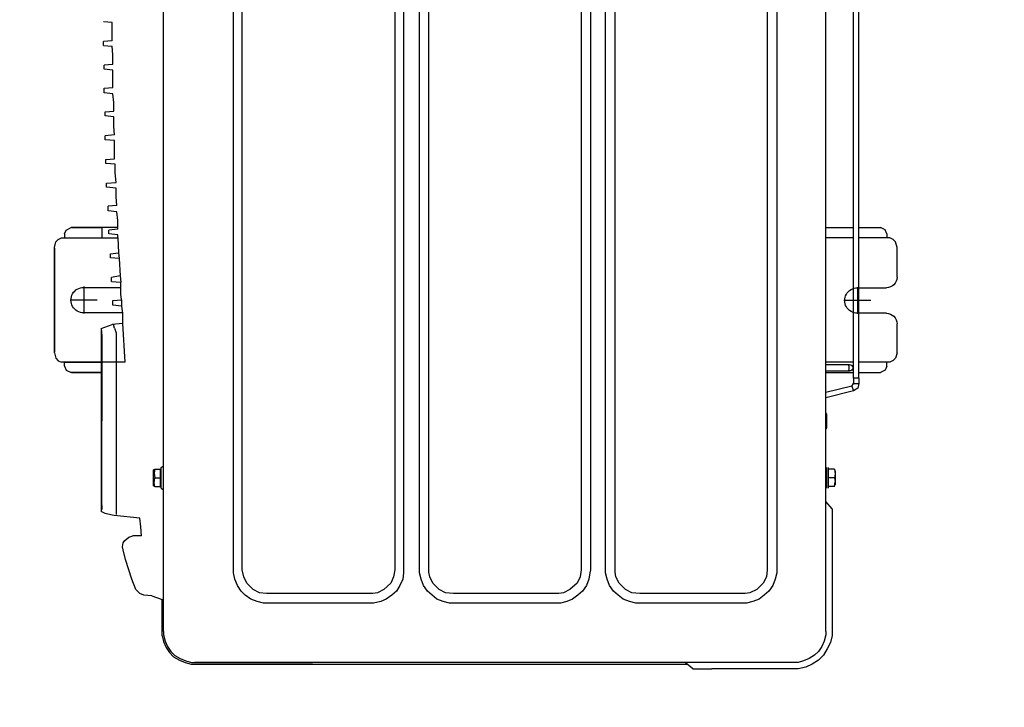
# Model space of a CAD drawing. Header units: millimetres. Extents: x 294088 to 335272, y 35511 to 100072.
# Tile 4 of 7: x 307613 to 308046, y 49267 to 49570. Entities that reach past the tile are written whole.
import ezdxf
from ezdxf import colors
from ezdxf.entities.mleader import LeaderData, LeaderLine
from ezdxf.math import Vec2, Vec3

# ---------------------------------------------------------------- set-up
doc = ezdxf.new("R2010")
doc.units = ezdxf.units.MM
doc.layers.add('__B_OPIS', color=10, linetype='Continuous', lineweight=25)
doc.layers.add('P', color=7, linetype='Continuous')
doc.styles.add('STYL1', font='SIMPLEX.SHX', dxfattribs={"width": 0.8})

# ---------------------------------------------------------------- blocks, each defined once
blk = doc.blocks.new('_None')
blk = doc.blocks.new('jz.')
at = {"layer": 'P'}
for p, q in [((26283.07988066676, 26886.76700115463), (26283.07985877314, 26885.27469557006)), ((26283.15579963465, 26886.92100250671), (26283.07988066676, 26886.76700115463)), ((26283.2707609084, 26887.03596040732), (26283.15579963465, 26886.92100250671)), ((26283.53972407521, 26887.11187316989), (26283.2707609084, 26887.03596040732)), ((26283.53972407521, 26887.11187316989), (26284.9351724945, 26887.11185269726)), ((26287.18731415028, 26887.11181965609), (26288.62614354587, 26887.11179854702)), ((26288.62614354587, 26887.11179854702), (26288.89510448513, 26887.03587789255)), ((26288.89510448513, 26887.03587789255), (26289.01006238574, 26886.9209166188)), ((26289.01006238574, 26886.9209166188), (26289.08597683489, 26886.76691303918)), ((26289.08597683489, 26886.76691303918), (26289.08595494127, 26885.27460745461)), ((26282.58314659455, 26885.27470285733), (26282.58316174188, 26886.30717009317)), ((26282.69812470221, 26886.53708758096), (26282.58316174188, 26886.30717009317)), ((26282.88900214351, 26886.61517053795), (26282.69812470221, 26886.53708758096)), ((26282.88900214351, 26886.61517053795), (26283.07987843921, 26886.6151677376)), ((26285.44739499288, 26886.59961516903), (26285.44737442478, 26885.19765960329)), ((26286.67505605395, 26885.19764159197), (26286.67507662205, 26886.59959715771)), ((26289.27685090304, 26886.6150768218), (26289.08597460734, 26886.61507962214)), ((26289.27685090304, 26886.6150768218), (26289.46772605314, 26886.53698826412)), ((26289.46772605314, 26886.53698826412), (26289.58268226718, 26886.30706740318)), ((26289.58266711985, 26885.27460016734), (26289.58268226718, 26886.30706740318)), ((26286.0623092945, 26885.84728070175), (26286.06229023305, 26884.54802046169)), ((26281.70250882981, 26885.00575372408), (26281.35761043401, 26883.66745566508)), ((26281.93025784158, 26884.92983367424), (26281.62440343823, 26883.66745175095)), ((26281.82405230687, 26885.21566629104), (26281.70250882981, 26885.00575372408)), ((26281.93025784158, 26884.92983367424), (26281.70250882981, 26885.00575372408)), ((26282.04522248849, 26885.27471074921), (26281.82405230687, 26885.21566629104)), ((26281.93025784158, 26884.92983367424), (26282.04521854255, 26885.00574869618)), ((26282.04521854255, 26885.00574869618), (26282.04522248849, 26885.27471074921)), ((26282.31418059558, 26885.00574475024), (26282.04521854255, 26885.00574869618)), ((26282.31418454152, 26885.27470680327), (26282.04522248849, 26885.27471074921)), ((26282.31418454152, 26885.27470680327), (26282.31418059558, 26885.00574475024)), ((26282.31418059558, 26885.00574475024), (26282.81089277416, 26885.00573746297)), ((26282.31418454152, 26885.27470680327), (26310.54869296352, 26885.27429257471)), ((26282.58312301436, 26883.66743768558), (26282.58314264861, 26885.0057408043)), ((26282.65903972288, 26883.6674365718), (26282.65905663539, 26884.8202214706)), ((26282.81089277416, 26885.00573746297), (26310.54868901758, 26885.00533052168)), ((26282.96487560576, 26883.66743208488), (26282.96489251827, 26884.82021698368)), ((26283.0798548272, 26885.00573351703), (26283.07983519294, 26883.66743039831)), ((26286.71301442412, 26885.19872555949), (26285.41375418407, 26885.19874462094)), ((26289.08595099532, 26885.00564540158), (26289.08593136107, 26883.66734228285)), ((26289.58264353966, 26883.66733499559), (26289.58266317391, 26885.00563811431)), ((26269.53412871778, 26883.89754830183), (26269.22829057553, 26883.7435503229)), ((26269.87900859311, 26883.97345995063), (26269.53412871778, 26883.89754830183)), ((26270.06988488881, 26883.97345715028), (26269.87900859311, 26883.97345995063)), ((26275.08255669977, 26883.97338360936), (26270.06988488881, 26883.97345715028)), ((26275.99207830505, 26883.97337026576), (26275.08255669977, 26883.97338360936)), ((26275.99207830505, 26883.97337026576), (26276.3604670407, 26883.66752897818)), ((26277.07157614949, 26884.08831401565), (26277.07157223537, 26883.82152101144)), ((26277.07157614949, 26884.08831401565), (26277.30149589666, 26884.12735352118)), ((26277.83725095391, 26884.12734566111), (26277.14749343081, 26884.12735578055)), ((26277.49237161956, 26884.08830784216), (26277.30149589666, 26884.12735352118)), ((26277.49237161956, 26884.08830784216), (26277.49236770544, 26883.82151483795)), ((26277.68324848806, 26884.12734792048), (26277.49237161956, 26884.08830784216)), ((26277.91316708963, 26884.08830166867), (26277.68324848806, 26884.12734792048)), ((26277.91316708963, 26884.08830166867), (26277.91316317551, 26883.82150866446)), ((26268.9224518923, 26883.55267851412), (26268.69252934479, 26883.32276271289)), ((26269.22829057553, 26883.7435503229), (26268.9224518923, 26883.55267851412)), ((26269.34324624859, 26883.47675563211), (26269.11332481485, 26883.3227565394)), ((26269.34324624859, 26883.47675563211), (26269.11332481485, 26883.3227565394)), ((26269.6122099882, 26883.59171127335), (26269.34324624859, 26883.47675563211)), ((26269.6122099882, 26883.59171127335), (26269.34324624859, 26883.47675563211)), ((26269.91804698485, 26883.66762349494), (26269.6122099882, 26883.59171127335)), ((26269.91804698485, 26883.66762349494), (26269.6122099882, 26883.59171127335)), ((26270.06988040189, 26883.6676212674), (26269.91804698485, 26883.66762349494)), ((26270.06988040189, 26883.6676212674), (26269.91804698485, 26883.66762349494)), ((26270.06988040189, 26883.6676212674), (26357.04622634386, 26883.66627188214)), ((26277.98907819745, 26883.70654796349), (26276.99565384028, 26883.70656253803)), ((26277.98907931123, 26883.78246467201), (26276.99565495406, 26883.78247924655)), ((26277.03252709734, 26883.66751911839), (26277.2624462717, 26883.66751574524)), ((26277.2624462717, 26883.66751574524), (26277.72228462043, 26883.66750899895)), ((26277.49236544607, 26883.6675123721), (26277.2624462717, 26883.66751574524)), ((26277.72228462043, 26883.66750899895), (26277.49236544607, 26883.6675123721)), ((26277.75915845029, 26883.66750845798), (26277.95003474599, 26883.66750565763)), ((26277.75915845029, 26883.66750845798), (26277.95003474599, 26883.66750565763)), ((26279.9043483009, 26883.70651986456), (26279.86530484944, 26883.66747755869)), ((26280.05618171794, 26883.70651763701), (26279.86530484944, 26883.66747755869)), ((26280.59193677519, 26883.70650977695), (26279.9043483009, 26883.70651986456)), ((26280.24705744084, 26883.667471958), (26280.05618171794, 26883.70651763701)), ((26280.47697718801, 26883.70651146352), (26280.28610031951, 26883.6674713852)), ((26280.63097908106, 26883.66746632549), (26280.47697718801, 26883.70651146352)), ((26280.59193677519, 26883.70650977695), (26280.63097908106, 26883.66746632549)), ((26268.50164856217, 26883.01692963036), (26268.34981065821, 26882.71109597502)), ((26268.69252934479, 26883.32276271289), (26268.50164856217, 26883.01692963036)), ((26268.92244571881, 26883.13188304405), (26268.77060838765, 26882.86509226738)), ((26268.92244571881, 26883.13188304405), (26268.77060838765, 26882.86509226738)), ((26269.11332481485, 26883.3227565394), (26268.92244571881, 26883.13188304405)), ((26269.11332481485, 26883.3227565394), (26268.92244571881, 26883.13188304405)), ((26268.34981065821, 26882.71109597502), (26268.27171930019, 26882.32934452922)), ((26268.65564485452, 26882.59613190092), (26268.57972423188, 26882.32934001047)), ((26268.65564485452, 26882.59613190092), (26268.57972423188, 26882.32934001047)), ((26268.77060838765, 26882.86509226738), (26268.65564485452, 26882.59613190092)), ((26268.77060838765, 26882.86509226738), (26268.65564485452, 26882.59613190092)), ((26268.27171704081, 26882.17534206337), (26268.27164349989, 26878.16267025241)), ((26268.27171930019, 26882.32934452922), (26268.27171704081, 26882.17534206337)), ((26268.57972197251, 26882.17533754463), (26268.57963834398, 26877.47507725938)), ((26268.57972423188, 26882.32934001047), (26268.57972197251, 26882.17533754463)), ((26268.57972423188, 26882.32934001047), (26268.57972197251, 26882.17533754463)), ((26272.28876515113, 26881.11034865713), (26272.02196931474, 26880.91730722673)), ((26272.5967717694, 26881.22530372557), (26272.28876515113, 26881.11034865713)), ((26272.90260876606, 26881.30121594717), (26272.5967717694, 26881.22530372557)), ((26273.05444218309, 26881.30121371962), (26272.90260876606, 26881.30121594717)), ((26354.02469195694, 26881.29995244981), (26273.05444218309, 26881.30121371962)), ((26271.83108967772, 26880.68955990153), (26271.64021000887, 26880.45964352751)), ((26272.02196931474, 26880.91730722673), (26271.83108967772, 26880.68955990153)), ((26272.40371799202, 26880.65050862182), (26272.09787762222, 26880.34467722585)), ((26272.71172515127, 26880.80233752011), (26272.40371799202, 26880.65050862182)), ((26273.0544354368, 26880.84137537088), (26272.71172515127, 26880.80233752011)), ((26354.13964479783, 26880.84011241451), (26273.0544354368, 26880.84137537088)), ((26271.52524593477, 26880.15380933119), (26271.44715569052, 26879.84797459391)), ((26271.64021000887, 26880.45964352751), (26271.52524593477, 26880.15380933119)), ((26272.09787762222, 26880.34467722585), (26271.94603914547, 26879.99980069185)), ((26271.44715285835, 26879.65492924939), (26271.44707989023, 26874.6813003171)), ((26271.44715569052, 26879.84797459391), (26271.44715285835, 26879.65492924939)), ((26271.90699289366, 26879.76988209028), (26271.90691823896, 26874.68129357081)), ((26271.94603914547, 26879.99980069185), (26271.90699289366, 26879.76988209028)), ((26268.27163014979, 26877.25270497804), (26268.27164349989, 26878.16267025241)), ((26268.27163014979, 26877.25270497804), (26268.57962968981, 26876.88519457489)), ((26268.57963834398, 26877.47507725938), (26268.57963105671, 26876.9783650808)), ((26268.4925199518, 26853.1795627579), (26268.492869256, 26876.98871863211)), ((26268.57963105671, 26876.9783650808), (26268.57928190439, 26853.17956148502)), ((26271.44707989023, 26874.6813003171), (26271.44707708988, 26874.4904240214)), ((26271.44707708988, 26874.4904240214), (26271.52515836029, 26874.18458699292)), ((26271.90691823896, 26874.68129357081), (26271.94595551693, 26874.29954040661)), ((26271.52515836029, 26874.18458699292), (26271.64011346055, 26873.87874942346)), ((26271.64011346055, 26873.87874942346), (26271.83098638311, 26873.64882744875)), ((26271.94595551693, 26874.29954040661), (26272.09778444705, 26873.99370229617)), ((26272.09778444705, 26873.99370229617), (26272.40361584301, 26873.68786192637)), ((26271.83098638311, 26873.64882744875), (26272.02185930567, 26873.41890547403)), ((26272.02185930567, 26873.41890547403), (26272.28864950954, 26873.22802526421)), ((26272.40361584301, 26873.68786192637), (26272.71161851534, 26873.53385494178)), ((26272.71161851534, 26873.53385494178), (26272.9393680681, 26873.49480872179)), ((26272.9393680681, 26873.49480872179), (26354.02457742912, 26873.49354576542)), ((26272.28864950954, 26873.22802526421), (26272.59665275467, 26873.11306115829)), ((26272.59665275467, 26873.11306115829), (26272.90248752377, 26873.03713996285)), ((26272.90248752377, 26873.03713996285), (26273.05432094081, 26873.0371377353)), ((26273.05432094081, 26873.0371377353), (26354.02457071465, 26873.0358764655)), ((26272.28863321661, 26872.11747227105), (26272.02183741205, 26871.92659988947)), ((26272.59663983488, 26872.23242733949), (26272.28863321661, 26872.11747227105)), ((26272.90247629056, 26872.27146573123), (26272.59663983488, 26872.23242733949)), ((26273.0543102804, 26872.31050638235), (26272.90247629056, 26872.27146573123)), ((26354.02456005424, 26872.30924511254), (26273.0543102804, 26872.31050638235)), ((26271.8309577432, 26871.69668351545), (26271.64007753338, 26871.42989331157)), ((26272.02183741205, 26871.92659988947), (26271.8309577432, 26871.69668351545)), ((26272.40358608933, 26871.65980128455), (26272.09774514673, 26871.31492700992)), ((26272.71159324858, 26871.81163018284), (26272.40358608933, 26871.65980128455)), ((26273.05430353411, 26871.85066803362), (26272.71159324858, 26871.81163018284)), ((26354.13951289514, 26871.84940507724), (26273.05430353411, 26871.85066803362)), ((26271.52511400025, 26871.16093294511), (26271.447023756, 26870.85509820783)), ((26271.64007753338, 26871.42989331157), (26271.52511400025, 26871.16093294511)), ((26272.09774514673, 26871.31492700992), (26271.94590724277, 26871.00909335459)), ((26271.44702095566, 26870.66422191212), (26271.44694798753, 26865.69059297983)), ((26271.447023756, 26870.85509820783), (26271.44702095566, 26870.66422191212)), ((26271.90686099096, 26870.77917475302), (26271.90678633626, 26865.69058623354)), ((26271.94590724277, 26871.00909335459), (26271.90686099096, 26870.77917475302)), ((26271.44694798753, 26865.69059297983), (26271.44694518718, 26865.49971668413)), ((26271.44694518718, 26865.49971668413), (26271.5250264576, 26865.19387965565)), ((26271.90678633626, 26865.69058623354), (26271.94582361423, 26865.30883306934)), ((26271.5250264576, 26865.19387965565), (26271.63998155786, 26864.88804208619)), ((26271.63998155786, 26864.88804208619), (26271.83085448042, 26864.65812011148)), ((26271.94582361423, 26865.30883306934), (26272.09765254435, 26865.00299495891)), ((26272.09765254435, 26865.00299495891), (26272.40348394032, 26864.69715458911)), ((26271.83085448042, 26864.65812011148), (26272.02172740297, 26864.42819813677)), ((26272.02172740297, 26864.42819813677), (26272.28851760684, 26864.23731792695)), ((26272.40348394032, 26864.69715458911), (26272.71148661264, 26864.54314760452)), ((26272.71148661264, 26864.54314760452), (26272.9392361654, 26864.50410138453)), ((26272.9392361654, 26864.50410138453), (26354.13940511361, 26864.50283674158)), ((26272.28851760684, 26864.23731792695), (26272.59652085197, 26864.12235382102)), ((26272.59652085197, 26864.12235382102), (26272.90235562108, 26864.04643262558)), ((26272.90235562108, 26864.04643262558), (26273.05418903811, 26864.04643039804)), ((26273.05418903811, 26864.04643039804), (26354.03504305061, 26864.04516897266)), ((26272.28850077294, 26863.08989110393), (26272.02170550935, 26862.9358925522)), ((26272.59650793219, 26863.24172000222), (26272.28850077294, 26863.08989110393)), ((26272.90234438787, 26863.28075839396), (26272.59650793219, 26863.24172000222)), ((26273.0541778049, 26863.28075616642), (26272.90234438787, 26863.28075839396)), ((26354.21313482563, 26863.27949212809), (26273.0541778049, 26863.28075616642)), ((26271.8308258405, 26862.70597617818), (26271.63994563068, 26862.4391859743)), ((26272.02170550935, 26862.9358925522), (26271.8308258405, 26862.70597617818)), ((26272.40345418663, 26862.66909394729), (26272.09761324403, 26862.32421967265)), ((26272.71146080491, 26862.78404901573), (26272.40345418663, 26862.66909394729)), ((26273.05417163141, 26862.85996069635), (26272.71146080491, 26862.78404901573)), ((26354.06129523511, 26862.85869888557), (26273.05417163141, 26862.85996069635)), ((26271.52498209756, 26862.17022560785), (26271.44689131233, 26861.82751704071)), ((26271.63994563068, 26862.4391859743), (26271.52498209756, 26862.17022560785)), ((26271.94577534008, 26862.01838601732), (26271.90672908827, 26861.78846741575)), ((26272.09761324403, 26862.32421967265), (26271.94577534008, 26862.01838601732)), ((26271.44688905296, 26861.67351457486), (26271.44681551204, 26856.6608427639)), ((26271.44689131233, 26861.82751704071), (26271.44688905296, 26861.67351457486)), ((26271.90672908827, 26861.78846741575), (26271.90665386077, 26856.66083601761)), ((26268.57928190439, 26853.17956148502), (26268.57936553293, 26858.87982177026)), ((26271.44681551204, 26856.6608427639), (26271.44681328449, 26856.50900934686)), ((26271.44681328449, 26856.50900934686), (26271.5248945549, 26856.20317231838)), ((26271.90665386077, 26856.66083601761), (26271.94569171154, 26856.31812573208)), ((26271.94569171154, 26856.31812573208), (26272.09752060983, 26856.01011857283)), ((26271.5248945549, 26856.20317231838), (26271.63984965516, 26855.89733474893)), ((26271.63984965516, 26855.89733474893), (26271.83072200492, 26855.62836989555)), ((26272.09752060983, 26856.01011857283), (26272.4033520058, 26855.70427820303)), ((26271.83072200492, 26855.62836989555), (26272.02159550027, 26855.4374907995)), ((26272.02159550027, 26855.4374907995), (26272.28838570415, 26855.24661058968)), ((26272.4033520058, 26855.70427820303), (26272.71135470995, 26855.55244026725)), ((26272.71135470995, 26855.55244026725), (26273.05406330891, 26855.47651853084)), ((26273.05406330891, 26855.47651853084), (26354.0611869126, 26855.47525672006)), ((26272.28838570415, 26855.24661058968), (26272.59638894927, 26855.13164648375)), ((26272.59638894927, 26855.13164648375), (26272.90222371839, 26855.05572528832)), ((26272.90222371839, 26855.05572528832), (26273.05405713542, 26855.05572306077)), ((26273.05405713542, 26855.05572306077), (26354.21301415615, 26855.05445902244)), ((26268.49251751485, 26853.01345635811), (26268.4925199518, 26853.1795627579)), ((26268.57324898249, 26852.72972710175), (26268.49251751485, 26853.01345635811)), ((26268.57927964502, 26853.02555901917), (26268.57928190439, 26853.17956148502)), ((26268.57927964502, 26853.02555901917), (26268.57928190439, 26853.17956148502)), ((26268.65519243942, 26852.75876490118), (26268.57927964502, 26853.02555901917)), ((26268.65519243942, 26852.75876490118), (26268.57927964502, 26853.02555901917)), ((26268.69230426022, 26852.45117137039), (26268.57324898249, 26852.72972710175)), ((26268.77014808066, 26852.48980116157), (26268.65519243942, 26852.75876490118)), ((26268.77014808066, 26852.48980116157), (26268.65519243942, 26852.75876490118)), ((26268.92197758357, 26852.22300592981), (26268.77014808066, 26852.48980116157)), ((26268.92197758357, 26852.22300592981), (26268.77014808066, 26852.48980116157)), ((26268.8523562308, 26852.1699275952), (26268.69230426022, 26852.45117137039)), ((26269.05750763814, 26851.96477016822), (26268.8523562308, 26852.1699275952)), ((26269.11285107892, 26852.03212683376), (26268.92197758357, 26852.22300592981)), ((26269.11285107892, 26852.03212683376), (26268.92197758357, 26852.22300592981)), ((26269.34276799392, 26851.87812099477), (26269.11285107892, 26852.03212683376)), ((26269.34276799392, 26851.87812099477), (26269.11285107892, 26852.03212683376)), ((26269.30121592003, 26851.80152642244), (26269.05750763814, 26851.96477016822)), ((26269.58404810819, 26851.68063356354), (26269.30121592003, 26851.80152642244)), ((26269.61172836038, 26851.76315746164), (26269.34276799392, 26851.87812099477)), ((26269.61172836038, 26851.76315746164), (26269.34276799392, 26851.87812099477)), ((26269.86326380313, 26851.6113203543), (26269.58404810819, 26851.68063356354)), ((26269.91756312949, 26851.6872362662), (26269.61172836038, 26851.76315746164)), ((26269.91756312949, 26851.6872362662), (26269.61172836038, 26851.76315746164)), ((26269.86326380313, 26851.6113203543), (26271.6250015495, 26851.61129450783)), ((26270.06939654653, 26851.68723403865), (26269.91756312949, 26851.6872362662)), ((26270.06939654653, 26851.68723403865), (26269.91756312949, 26851.6872362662)), ((26270.06939654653, 26851.68723403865), (26271.56170213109, 26851.68721214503)), ((26271.56170213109, 26851.68721214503), (26271.83066418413, 26851.68720819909)), ((26271.79161290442, 26851.11457988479), (26271.6250015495, 26851.61129450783)), ((26271.83066418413, 26851.68720819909), (26357.0457424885, 26851.68588465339)), ((26276.99191415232, 26851.57217289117), (26276.91599913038, 26851.68713359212)), ((26276.99191415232, 26851.57217289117), (26277.99184565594, 26851.57215822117)), ((26277.06999542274, 26851.26633586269), (26277.06999936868, 26851.53529791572)), ((26277.06999936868, 26851.53529791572), (26277.91375935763, 26851.53528553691)), ((26277.49187541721, 26851.26632967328), (26277.49187936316, 26851.53529172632)), ((26277.49187541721, 26851.26632967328), (26277.49187936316, 26851.53529172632)), ((26277.91375541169, 26851.26632348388), (26277.91375935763, 26851.53528553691)), ((26277.99184565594, 26851.57215822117), (26278.06776405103, 26851.68711669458)), ((26271.79161290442, 26851.11457988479), (26271.83065015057, 26850.73065767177)), ((26277.06999542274, 26851.26633586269), (26277.26087117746, 26851.22945923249)), ((26277.10903718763, 26851.19041858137), (26277.06999542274, 26851.26633586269)), ((26277.10903718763, 26851.19041858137), (26277.87471141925, 26851.19040734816)), ((26277.26087117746, 26851.22945923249), (26277.49187541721, 26851.26632967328)), ((26277.72287857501, 26851.22945245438), (26277.49187541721, 26851.26632967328)), ((26277.91375541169, 26851.26632348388), (26277.72287857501, 26851.22945245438)), ((26277.87471141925, 26851.19040734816), (26277.91375541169, 26851.26632348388)), ((26271.83065015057, 26850.73065767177), (26271.90656405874, 26850.5397802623)), ((26274.70030004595, 26850.61565598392), (26274.70029387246, 26850.19486051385)), ((26274.70030004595, 26850.61565598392), (26275.12109497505, 26850.57877598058)), ((26275.12109497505, 26850.57877598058), (26275.54188987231, 26850.53972692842)), ((26271.90656405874, 26850.5397802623), (26272.0974375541, 26850.34890116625)), ((26272.0974375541, 26850.34890116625), (26272.59631598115, 26850.15801755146)), ((26272.59631598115, 26850.15801755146), (26273.55286202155, 26849.85216763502)), ((26274.62220531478, 26850.00398536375), (26274.70029387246, 26850.19486051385)), ((26275.54188987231, 26850.53972692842), (26275.67514964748, 26849.29747342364)), ((26273.55286202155, 26849.85216763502), (26274.01052963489, 26849.73720133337)), ((26274.01052963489, 26849.73720133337), (26274.16453152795, 26849.69815619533)), ((26274.16453152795, 26849.69815619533), (26274.35540839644, 26849.73719627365)), ((26274.35540839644, 26849.73719627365), (26274.4703690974, 26849.8131112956)), ((26274.4703690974, 26849.8131112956), (26274.62220531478, 26850.00398536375)), ((26283.07932384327, 26849.81298499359), (26283.07927894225, 26846.75245711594)), ((26284.95338033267, 26849.6979979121), (26283.07932384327, 26849.81298499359)), ((26284.95338033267, 26849.6979979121), (26284.90285867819, 26849.19261027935)), ((26285.45009251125, 26849.69799062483), (26284.95338033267, 26849.6979979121)), ((26285.7949707, 26849.65894268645), (26285.45009251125, 26849.69799062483)), ((26285.47069847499, 26849.69799032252), (26285.47067098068, 26847.82393214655)), ((26285.7949707, 26849.65894268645), (26285.83400740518, 26849.23814664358)), ((26286.10080658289, 26849.65893819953), (26285.7949707, 26849.65894268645)), ((26286.06175753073, 26849.23814330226), (26286.10080658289, 26849.65893819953)), ((26286.10080658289, 26849.65893819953), (26286.36976809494, 26849.62206042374)), ((26286.36976809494, 26849.62206042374), (26286.67560397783, 26849.62205593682)), ((26286.67560397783, 26849.62205593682), (26286.94239698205, 26849.6220520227)), ((26286.69618356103, 26847.82391416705), (26286.69620994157, 26849.62205563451)), ((26286.98143311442, 26849.16221310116), (26286.94239698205, 26849.6220520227)), ((26287.24823229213, 26849.58300465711), (26286.94239698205, 26849.6220520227)), ((26275.67514964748, 26849.29747342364), (26275.6937036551, 26849.20142158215)), ((26275.6937036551, 26849.20142158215), (26275.77178435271, 26848.85654167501)), ((26284.49353749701, 26849.3921687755), (26275.73274933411, 26849.39229730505)), ((26284.72345555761, 26849.31624869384), (26284.49353749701, 26849.3921687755)), ((26284.70995094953, 26848.66553424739), (26284.90285867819, 26849.19261027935)), ((26284.72345555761, 26849.31624869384), (26284.90994444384, 26849.26896690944)), ((26285.83400740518, 26849.23814664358), (26286.06175753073, 26849.23814330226)), ((26286.98143311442, 26849.16221310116), (26287.17230941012, 26849.16221030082)), ((26287.24823229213, 26849.58300465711), (26287.17230941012, 26849.16221030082)), ((26288.08982269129, 26849.54611848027), (26287.24823229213, 26849.58300465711)), ((26288.08982269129, 26849.54611848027), (26288.12885936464, 26849.12315338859)), ((26288.35878417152, 26849.50707165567), (26288.08982269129, 26849.54611848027)), ((26288.31973566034, 26849.12315058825), (26288.35878417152, 26849.50707165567)), ((26289.08541495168, 26849.46801811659), (26288.35878417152, 26849.50707165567)), ((26289.08537511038, 26846.75236900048), (26289.08541495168, 26849.46801811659)), ((26289.08541495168, 26849.46801811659), (26289.23941741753, 26849.46801585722)), ((26289.23941741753, 26849.46801585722), (26289.27628507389, 26849.04721984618)), ((26289.50621042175, 26849.4680119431), (26289.46716136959, 26849.04721704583)), ((26289.50621042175, 26849.4680119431), (26289.92700589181, 26849.46800576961)), ((26289.58212713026, 26849.46801082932), (26289.58209403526, 26847.21220006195)), ((26289.92700589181, 26849.46800576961), (26290.34780082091, 26849.43112576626)), ((26290.34780082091, 26849.43112576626), (26290.38683752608, 26849.0103297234)), ((26290.65363670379, 26849.43112127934), (26290.61675670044, 26849.01032635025)), ((26290.65363670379, 26849.43112127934), (26291.07443160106, 26849.39207222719)), ((26291.07443160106, 26849.39207222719), (26291.49522707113, 26849.39206605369)), ((26291.49522707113, 26849.39206605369), (26291.5342632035, 26848.93222713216)), ((26291.7251394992, 26848.93222433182), (26291.76778320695, 26849.39175545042)), ((26291.76778320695, 26849.39175545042), (26292.22185785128, 26849.35301251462)), ((26292.22185785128, 26849.35301251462), (26292.64265332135, 26849.35300634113)), ((26292.64265332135, 26849.35300634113), (26292.68168948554, 26848.89533646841)), ((26292.87256578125, 26848.89533366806), (26292.9116148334, 26849.31612856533)), ((26292.9116148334, 26849.31612856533), (26293.37145318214, 26849.31612181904)), ((26293.37145318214, 26849.31612181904), (26293.7922486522, 26849.31611564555)), ((26293.7922486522, 26849.31611564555), (26293.82911573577, 26848.85627675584)), ((26294.05904165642, 26849.31611173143), (26294.01999203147, 26848.85627395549)), ((26294.05904165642, 26849.31611173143), (26294.47983655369, 26849.27706267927)), ((26294.47983655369, 26849.27706267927), (26294.93967490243, 26849.27705593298)), ((26294.93967490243, 26849.27705593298), (26294.97654255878, 26848.85625992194)), ((26295.1695879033, 26848.85625708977), (26295.20646790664, 26849.27705201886)), ((26295.20646790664, 26849.27705201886), (26295.62726337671, 26849.27704584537)), ((26295.62726337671, 26849.27704584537), (26296.04805827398, 26849.23799679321)), ((26296.04805827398, 26849.23799679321), (26296.08709497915, 26848.81720075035)), ((26296.31701415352, 26848.8171973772), (26296.35389415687, 26849.23799230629)), ((26296.35389415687, 26849.23799230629), (26296.77468962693, 26849.2379861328)), ((26296.77468962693, 26849.2379861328), (26297.195485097, 26849.23797995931)), ((26297.195485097, 26849.23797995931), (26297.23452180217, 26848.81718391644)), ((26297.46444715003, 26849.23797601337), (26297.42539809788, 26848.8171811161)), ((26297.46444715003, 26849.23797601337), (26297.92428549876, 26849.23796926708)), ((26297.92428549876, 26849.23796926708), (26298.34508042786, 26849.20108926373)), ((26298.38194808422, 26848.78029325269), (26298.34508042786, 26849.20108926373)), ((26298.61187343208, 26849.20108534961), (26298.57282437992, 26848.78029045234)), ((26298.61187343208, 26849.20108534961), (26299.03266890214, 26849.20107917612)), ((26299.03266890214, 26849.20107917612), (26299.49250725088, 26849.20107242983)), ((26299.49250725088, 26849.20107242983), (26299.52937490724, 26848.78027641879)), ((26275.77178435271, 26848.85654167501), (26275.86587550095, 26848.66566399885)), ((26276.15353468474, 26848.70253360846), (26275.96265838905, 26848.70253640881)), ((26276.15353468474, 26848.70253360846), (26277.64584026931, 26848.70251171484)), ((26277.64584026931, 26848.70251171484), (26280.24652979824, 26848.70247356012)), ((26284.41761066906, 26848.70241236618), (26280.24652979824, 26848.70247356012)), ((26282.58257405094, 26847.24917658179), (26282.58259537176, 26848.70243928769)), ((26284.41761066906, 26848.70241236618), (26284.60848696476, 26848.70240956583)), ((26288.12885936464, 26849.12315338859), (26288.31973566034, 26849.12315058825)), ((26289.58211589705, 26848.7023365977), (26289.08540371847, 26848.70234388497)), ((26289.27628507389, 26849.04721984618), (26289.46716136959, 26849.04721704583)), ((26289.58209457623, 26847.2490738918), (26289.58211589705, 26848.7023365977)), ((26290.38683752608, 26849.0103297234), (26290.61675670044, 26849.01032635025)), ((26291.5342632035, 26848.93222713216), (26291.7251394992, 26848.93222433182)), ((26292.68168948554, 26848.89533646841), (26292.87256578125, 26848.89533366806)), ((26293.82911573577, 26848.85627675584), (26294.01999203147, 26848.85627395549)), ((26294.97654255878, 26848.85625992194), (26295.1695879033, 26848.85625708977)), ((26296.08709497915, 26848.81720075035), (26296.31701415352, 26848.8171973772)), ((26297.23452180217, 26848.81718391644), (26297.42539809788, 26848.8171811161)), ((26298.38194808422, 26848.78029325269), (26298.57282437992, 26848.78029045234)), ((26284.70995094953, 26848.66553424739), (26275.86587550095, 26848.66566399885)), ((26282.58259483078, 26848.66556545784), (26282.58257350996, 26847.21230275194)), ((26283.0792811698, 26846.90429053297), (26283.07930700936, 26848.66555817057)), ((26286.08235229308, 26848.47463781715), (26286.08233319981, 26847.17320852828)), ((26286.73305739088, 26847.82391362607), (26285.43379715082, 26847.82393268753)), ((26282.697529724, 26846.982381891), (26282.58257350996, 26847.21230275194)), ((26282.8884048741, 26846.90429333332), (26282.697529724, 26846.982381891)), ((26282.8884048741, 26846.90429333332), (26283.0792811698, 26846.90429053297)), ((26289.27625363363, 26846.90419961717), (26289.08537733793, 26846.90420241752)), ((26289.27625363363, 26846.90419961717), (26289.46713107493, 26846.98228257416)), ((26289.46713107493, 26846.98228257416), (26289.58209403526, 26847.21220006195)), ((26283.1551933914, 26846.59845353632), (26283.07927894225, 26846.75245711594)), ((26283.27015129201, 26846.48349226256), (26283.1551933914, 26846.59845353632)), ((26283.53911223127, 26846.4075716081), (26283.27015129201, 26846.48349226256)), ((26283.53911223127, 26846.4075716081), (26288.62553170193, 26846.40749698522)), ((26288.58865787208, 26846.4074975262), (26283.57598606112, 26846.40757106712)), ((26288.62553170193, 26846.40749698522), (26288.89449486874, 26846.4834097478)), ((26288.89449486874, 26846.4834097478), (26289.00945614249, 26846.59836764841)), ((26289.00945614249, 26846.59836764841), (26289.08537511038, 26846.75236900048))]:
    blk.add_line(p, q, dxfattribs=at)
for centre, radius, start, end in [((26284.93516497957, 26886.59962268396), 0.5122300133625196, 359.9991594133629, 89.99915941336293), ((26287.18730663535, 26886.59958964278), 0.5122300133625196, 89.99915941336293, 179.9991594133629), ((26282.81197457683, 26884.82021922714), 0.1529179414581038, 359.9991594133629, 179.9991594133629), ((26286.06121523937, 26885.19765059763), 0.6138408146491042, 179.9991594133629, 359.9991594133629), ((26282.81197011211, 26884.51589643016), 0.2750479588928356, 56.22172577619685, 123.7765930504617), ((26286.08234274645, 26847.82392317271), 0.6138408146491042, 179.9991594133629, 359.9991594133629)]:
    blk.add_arc(centre, radius, start, end, dxfattribs=at)

msp = doc.modelspace()

# ---------------------------------------------------------------- block references
at = {"xscale": -9.110945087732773, "yscale": 9.110945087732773, "zscale": 9.110945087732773, "rotation": 270}
msp.add_blockref('jz.', (63031.81819638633, -190044.938314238), dxfattribs=at)

# ---------------------------------------------------------------- leaders
at = {"layer": '__B_OPIS'}
ml = msp.add_multileader_mtext('Standard', dxfattribs=at)
ml.set_content('{\\f@Arial Unicode MS|b0|i0|c238|p0;\\W1;BOJLER ELEKTRYCZNY 300l\\PPołączony w układ z pompą ciepła \\Pwyposażony w zawór \\Pbezpieczeństwa i układ \\Ppompowy do c.w.u}', color=256, style='STYL1')
ml.set_leader_properties(color=256)
ml.set_arrow_properties(name='NONE')
ml.build(insert=Vec2(0, 0))
ml.multileader.update_dxf_attribs({"has_text_frame": 1, "text_left_attachment_type": 6, "text_right_attachment_type": 6, "text_top_attachment_type": 0, "text_bottom_attachment_type": 0, "dogleg_length": 0.1, "arrow_head_size": 100})
ctx = ml.context
ctx.base_point, ctx.char_height, ctx.arrow_head_size, ctx.landing_gap_size, ctx.plane_origin = Vec3(304978.021193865, 53564.88196111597, -7472.111019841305), 200, 100, 100, Vec3(347294.2622540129, 113574.08957907, -7472.111019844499)
ctx.left_attachment, ctx.right_attachment, ctx.text_align_type, ctx.attachment_type = 6, 6, 2, 2
notes = []
notes.append((ctx, [(1, (1, 1, 0), (309416.3203753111, 53564.88196111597, -7472.111019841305), (-1, 0), 0.1, [(1, [(316914.5579342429, 49698.79063320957, -7472.111019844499), (316914.5579342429, 49698.79063320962, -7472.111019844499)], 256, [])])]))
ctx.mtext.insert, ctx.mtext.alignment, ctx.mtext.line_spacing_factor, ctx.mtext.flow_direction = Vec3(309316.2203753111, 53823.54498976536, -7472.111019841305), 3, 0.9, 5
ml = msp.add_multileader_mtext('Standard', dxfattribs=at)
ml.set_content('{\\f@Arial Unicode MS|b0|i0|c238|p0;\\W1;ZEWNĘTRZNE JEDNOSTKI \\PPOMPY CIEPŁA}', color=256, style='STYL1')
ml.set_leader_properties(color=256)
ml.set_arrow_properties(name='NONE')
ml.build(insert=Vec2(0, 0))
ml.multileader.update_dxf_attribs({"has_text_frame": 1, "text_left_attachment_type": 6, "text_right_attachment_type": 6, "text_top_attachment_type": 0, "text_bottom_attachment_type": 0, "dogleg_length": 0.1, "arrow_head_size": 100})
ctx = ml.context
ctx.base_point, ctx.char_height, ctx.arrow_head_size, ctx.landing_gap_size, ctx.plane_origin = Vec3(300757.3308804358, 49898.966317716, -7472.111019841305), 200, 100, 100, Vec3(338250.2831200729, 113530.0322993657, -7472.111019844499)
ctx.left_attachment, ctx.right_attachment, ctx.text_align_type, ctx.attachment_type = 6, 6, 2, 2
notes.append((ctx, [(1, (1, 1, 0), (304512.6832678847, 49898.966317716, -7472.111019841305), (-1, 0), 0.1, [(1, [(307870.5788003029, 49654.73335350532, -7472.111019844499), (307870.5788003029, 49654.73335350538, -7472.111019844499)], 256, [])])]))
ctx.mtext.insert, ctx.mtext.alignment, ctx.mtext.line_spacing_factor, ctx.mtext.flow_direction = Vec3(304412.5832678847, 50138.966317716, -7472.111019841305), 3, 0.9, 5
for ctx, leaders in notes:
    for number, flags, end, landing, length, lines in leaders:
        leader = LeaderData()
        leader.index, (leader.has_last_leader_line, leader.has_dogleg_vector, leader.attachment_direction) = number, flags
        leader.last_leader_point, leader.dogleg_vector, leader.dogleg_length = Vec3(end), Vec3(landing), length
        for number, points, colour, breaks in lines:
            line = LeaderLine()
            line.index, line.vertices, line.color, line.breaks = number, Vec3.list(points), colors.encode_raw_color(colour), breaks
            leader.lines.append(line)
        ctx.leaders.append(leader)

doc.saveas('drawing.dxf')
